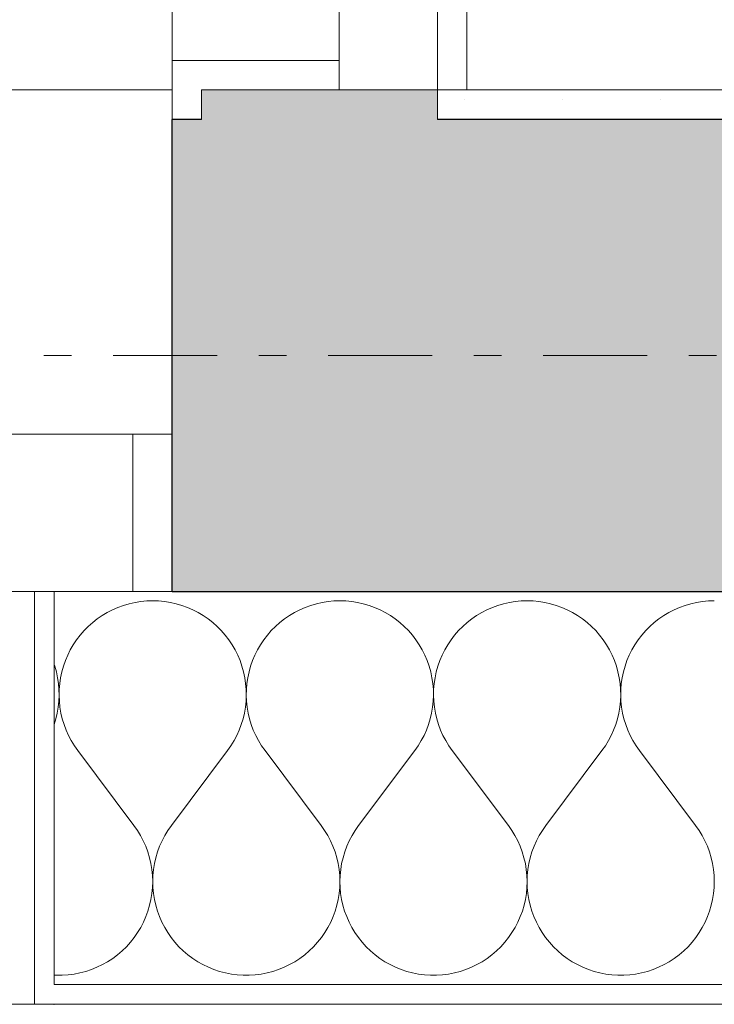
# Model space of a CAD drawing. Extents: x 100 to 2982, y 37 to 2050.
# Tile 11 of 130: x 944 to 979, y 575 to 625. Entities that reach past the tile are written whole.
import ezdxf
from ezdxf.xclip import XClip

# ---------------------------------------------------------------- set-up
doc = ezdxf.new("R2010")
doc.units = 0
doc.header["$MEASUREMENT"] = 0
doc.header["$XCLIPFRAME"] = 0
doc.linetypes.add('Przerywana', pattern=[24, 12, -12])
doc.linetypes.add('Przerywana podwójnie', pattern=[54.680554, 26.458333, -10.583333, 7.055556, -10.583333])
for name, color, linetype in [('410-K Osie', 7, 'Continuous'), ('420-K Ściany', 7, 'Continuous'), ('820-G Rysunki Obrazki', 7, 'Continuous'), ('A_ŚCIANY NOŚNE', 7, 'Continuous'), ('Okna ARCHICADa', 7, 'Continuous')]:
    doc.layers.add(name, color=color, linetype=linetype)
pattern_1 = [(0, (-18316.349, -206.5255), (0, 8.660254), [0, -5]), (0, (-18313.849, -202.195), (0, 8.660254), [0, -5])]

# ---------------------------------------------------------------- blocks, each defined once
blk = doc.blocks.new('*X6')
at = {"layer": '420-K Ściany', "color": 174, "linetype": 'Continuous', "lineweight": 5, "ltscale": 0.2}
for p, q in [((949.126, 594.881), (948.836, 594.796)), ((949.419, 594.947), (949.126, 594.881)), ((949.717, 594.995), (949.419, 594.947)), ((950.017, 595.023), (949.717, 594.995)), ((950.318, 595.033), (950.017, 595.023)), ((950.619, 595.023), (950.318, 595.033)), ((950.919, 594.995), (950.619, 595.023)), ((951.216, 594.947), (950.919, 594.995)), ((951.51, 594.881), (951.216, 594.947)), ((951.799, 594.796), (951.51, 594.881)), ((958.649, 594.881), (958.36, 594.796)), ((958.943, 594.947), (958.649, 594.881)), ((959.241, 594.995), (958.943, 594.947)), ((959.541, 595.023), (959.241, 594.995)), ((959.842, 595.033), (959.541, 595.023)), ((960.143, 595.023), (959.842, 595.033)), ((960.443, 594.995), (960.143, 595.023)), ((960.74, 594.947), (960.443, 594.995)), ((961.034, 594.881), (960.74, 594.947)), ((961.323, 594.796), (961.034, 594.881)), ((968.173, 594.881), (967.884, 594.796)), ((968.467, 594.947), (968.173, 594.881)), ((968.765, 594.995), (968.467, 594.947)), ((969.064, 595.023), (968.765, 594.995)), ((969.365, 595.033), (969.064, 595.023)), ((969.666, 595.023), (969.365, 595.033)), ((969.966, 594.995), (969.666, 595.023)), ((970.264, 594.947), (969.966, 594.995)), ((970.558, 594.881), (970.264, 594.947)), ((970.847, 594.796), (970.558, 594.881)), ((977.697, 594.881), (977.408, 594.796)), ((977.991, 594.947), (977.697, 594.881)), ((978.288, 594.995), (977.991, 594.947)), ((978.588, 595.023), (978.288, 594.995)), ((978.889, 595.033), (978.588, 595.023)), ((948.009, 594.436), (947.751, 594.281)), ((948.277, 594.573), (948.009, 594.436)), ((948.553, 594.694), (948.277, 594.573)), ((948.836, 594.796), (948.553, 594.694)), ((952.082, 594.694), (951.799, 594.796)), ((952.358, 594.573), (952.082, 594.694)), ((952.626, 594.436), (952.358, 594.573)), ((952.885, 594.281), (952.626, 594.436)), ((957.533, 594.436), (957.274, 594.281)), ((957.801, 594.573), (957.533, 594.436)), ((958.077, 594.694), (957.801, 594.573)), ((958.36, 594.796), (958.077, 594.694)), ((961.606, 594.694), (961.323, 594.796)), ((961.882, 594.573), (961.606, 594.694)), ((962.15, 594.436), (961.882, 594.573)), ((962.409, 594.281), (962.15, 594.436)), ((967.057, 594.436), (966.798, 594.281)), ((967.325, 594.573), (967.057, 594.436)), ((967.601, 594.694), (967.325, 594.573)), ((967.884, 594.796), (967.601, 594.694)), ((971.13, 594.694), (970.847, 594.796)), ((971.406, 594.573), (971.13, 594.694)), ((971.674, 594.436), (971.406, 594.573)), ((971.933, 594.281), (971.674, 594.436)), ((976.581, 594.436), (976.322, 594.281)), ((976.849, 594.573), (976.581, 594.436)), ((977.125, 594.694), (976.849, 594.573)), ((977.408, 594.796), (977.125, 594.694)), ((947.265, 593.925), (947.04, 593.725)), ((947.502, 594.111), (947.265, 593.925)), ((947.751, 594.281), (947.502, 594.111)), ((953.133, 594.111), (952.885, 594.281)), ((953.371, 593.925), (953.133, 594.111)), ((953.596, 593.725), (953.371, 593.925)), ((956.789, 593.925), (956.564, 593.725)), ((957.026, 594.111), (956.789, 593.925)), ((957.274, 594.281), (957.026, 594.111)), ((962.657, 594.111), (962.409, 594.281)), ((962.894, 593.925), (962.657, 594.111)), ((963.119, 593.725), (962.894, 593.925)), ((966.313, 593.925), (966.088, 593.725)), ((966.55, 594.111), (966.313, 593.925)), ((966.798, 594.281), (966.55, 594.111)), ((972.181, 594.111), (971.933, 594.281)), ((972.418, 593.925), (972.181, 594.111)), ((972.643, 593.725), (972.418, 593.925)), ((975.836, 593.925), (975.611, 593.725)), ((976.074, 594.111), (975.836, 593.925)), ((976.322, 594.281), (976.074, 594.111)), ((946.828, 593.511), (946.63, 593.284)), ((947.04, 593.725), (946.828, 593.511)), ((953.807, 593.511), (953.596, 593.725)), ((954.005, 593.284), (953.807, 593.511)), ((956.352, 593.511), (956.154, 593.284)), ((956.564, 593.725), (956.352, 593.511)), ((963.331, 593.511), (963.119, 593.725)), ((963.529, 593.284), (963.331, 593.511)), ((965.876, 593.511), (965.678, 593.284)), ((966.088, 593.725), (965.876, 593.511)), ((972.855, 593.511), (972.643, 593.725)), ((973.053, 593.284), (972.855, 593.511)), ((975.4, 593.511), (975.202, 593.284)), ((975.611, 593.725), (975.4, 593.511)), ((946.447, 593.045), (946.28, 592.794)), ((946.63, 593.284), (946.447, 593.045)), ((954.188, 593.045), (954.005, 593.284)), ((954.356, 592.794), (954.188, 593.045)), ((955.971, 593.045), (955.803, 592.794)), ((956.154, 593.284), (955.971, 593.045)), ((963.712, 593.045), (963.529, 593.284)), ((963.88, 592.794), (963.712, 593.045)), ((965.495, 593.045), (965.327, 592.794)), ((965.678, 593.284), (965.495, 593.045)), ((973.236, 593.045), (973.053, 593.284)), ((973.404, 592.794), (973.236, 593.045)), ((975.019, 593.045), (974.851, 592.794)), ((975.202, 593.284), (975.019, 593.045)), ((946.128, 592.534), (945.993, 592.265)), ((946.28, 592.794), (946.128, 592.534)), ((954.508, 592.534), (954.356, 592.794)), ((954.642, 592.265), (954.508, 592.534)), ((955.652, 592.534), (955.517, 592.265)), ((955.803, 592.794), (955.652, 592.534)), ((964.031, 592.534), (963.88, 592.794)), ((964.166, 592.265), (964.031, 592.534)), ((965.176, 592.534), (965.041, 592.265)), ((965.327, 592.794), (965.176, 592.534)), ((973.555, 592.534), (973.404, 592.794)), ((973.69, 592.265), (973.555, 592.534)), ((974.7, 592.534), (974.565, 592.265)), ((974.851, 592.794), (974.7, 592.534)), ((945.876, 591.987), (945.776, 591.703)), ((945.993, 592.265), (945.876, 591.987)), ((954.76, 591.987), (954.642, 592.265)), ((954.859, 591.703), (954.76, 591.987)), ((955.4, 591.987), (955.3, 591.703)), ((955.517, 592.265), (955.4, 591.987)), ((964.283, 591.987), (964.166, 592.265)), ((964.383, 591.703), (964.283, 591.987)), ((964.924, 591.987), (964.824, 591.703)), ((965.041, 592.265), (964.924, 591.987)), ((973.807, 591.987), (973.69, 592.265)), ((973.907, 591.703), (973.807, 591.987)), ((974.447, 591.987), (974.348, 591.703)), ((974.565, 592.265), (974.447, 591.987)), ((945.335, 591.703), (945.302, 591.798)), ((945.417, 591.413), (945.335, 591.703)), ((945.48, 591.118), (945.417, 591.413)), ((945.695, 591.413), (945.632, 591.118)), ((945.776, 591.703), (945.695, 591.413)), ((954.941, 591.413), (954.859, 591.703)), ((955.004, 591.118), (954.941, 591.413)), ((955.219, 591.413), (955.156, 591.118)), ((955.3, 591.703), (955.219, 591.413)), ((964.465, 591.413), (964.383, 591.703)), ((964.527, 591.118), (964.465, 591.413)), ((964.743, 591.413), (964.68, 591.118)), ((964.824, 591.703), (964.743, 591.413)), ((973.988, 591.413), (973.907, 591.703)), ((974.051, 591.118), (973.988, 591.413)), ((974.266, 591.413), (974.203, 591.118)), ((974.348, 591.703), (974.266, 591.413)), ((945.524, 590.82), (945.48, 591.118)), ((945.632, 591.118), (945.588, 590.82)), ((955.048, 590.82), (955.004, 591.118)), ((955.156, 591.118), (955.112, 590.82)), ((964.572, 590.82), (964.527, 591.118)), ((964.68, 591.118), (964.635, 590.82)), ((974.096, 590.82), (974.051, 591.118)), ((974.203, 591.118), (974.159, 590.82)), ((945.549, 590.52), (945.524, 590.82)), ((945.556, 590.219), (945.549, 590.52)), ((945.562, 590.52), (945.556, 590.219)), ((945.588, 590.82), (945.562, 590.52)), ((955.073, 590.52), (955.048, 590.82)), ((955.079, 590.219), (955.073, 590.52)), ((955.086, 590.52), (955.08, 590.219)), ((955.112, 590.82), (955.086, 590.52)), ((964.597, 590.52), (964.572, 590.82)), ((964.603, 590.219), (964.597, 590.52)), ((964.61, 590.52), (964.604, 590.219)), ((964.635, 590.82), (964.61, 590.52)), ((974.121, 590.52), (974.096, 590.82)), ((974.127, 590.219), (974.121, 590.52)), ((974.134, 590.52), (974.128, 590.219)), ((974.159, 590.82), (974.134, 590.52)), ((945.511, 589.619), (945.543, 589.918)), ((945.543, 589.918), (945.556, 590.219)), ((945.556, 590.219), (945.569, 589.918)), ((945.569, 589.918), (945.601, 589.619)), ((955.035, 589.619), (955.067, 589.918)), ((955.067, 589.918), (955.079, 590.219)), ((955.08, 590.219), (955.093, 589.918)), ((955.093, 589.918), (955.125, 589.619)), ((964.559, 589.619), (964.59, 589.918)), ((964.59, 589.918), (964.603, 590.219)), ((964.604, 590.219), (964.617, 589.918)), ((964.617, 589.918), (964.648, 589.619)), ((974.082, 589.619), (974.114, 589.918)), ((974.114, 589.918), (974.127, 590.219)), ((974.128, 590.219), (974.14, 589.918)), ((974.14, 589.918), (974.172, 589.619)), ((945.46, 589.322), (945.511, 589.619)), ((945.601, 589.619), (945.651, 589.322)), ((954.984, 589.322), (955.035, 589.619)), ((955.125, 589.619), (955.175, 589.322)), ((964.508, 589.322), (964.559, 589.619)), ((964.648, 589.619), (964.699, 589.322)), ((974.032, 589.322), (974.082, 589.619)), ((974.172, 589.619), (974.223, 589.322)), ((945.303, 588.74), (945.391, 589.029)), ((945.391, 589.029), (945.46, 589.322)), ((945.651, 589.322), (945.721, 589.029)), ((945.721, 589.029), (945.808, 588.74)), ((954.827, 588.74), (954.915, 589.029)), ((954.915, 589.029), (954.984, 589.322)), ((955.175, 589.322), (955.245, 589.029)), ((955.245, 589.029), (955.332, 588.74)), ((964.351, 588.74), (964.439, 589.029)), ((964.439, 589.029), (964.508, 589.322)), ((964.699, 589.322), (964.768, 589.029)), ((964.768, 589.029), (964.856, 588.74)), ((973.875, 588.74), (973.962, 589.029)), ((973.962, 589.029), (974.032, 589.322)), ((974.223, 589.322), (974.292, 589.029)), ((974.292, 589.029), (974.38, 588.74)), ((945.302, 588.737), (945.303, 588.74)), ((945.808, 588.74), (945.914, 588.458)), ((945.914, 588.458), (946.038, 588.184)), ((954.598, 588.184), (954.721, 588.458)), ((954.721, 588.458), (954.827, 588.74)), ((955.332, 588.74), (955.438, 588.458)), ((955.438, 588.458), (955.561, 588.184)), ((964.122, 588.184), (964.245, 588.458)), ((964.245, 588.458), (964.351, 588.74)), ((964.856, 588.74), (964.962, 588.458)), ((964.962, 588.458), (965.085, 588.184)), ((973.646, 588.184), (973.769, 588.458)), ((973.769, 588.458), (973.875, 588.74)), ((974.38, 588.74), (974.486, 588.458)), ((974.486, 588.458), (974.609, 588.184)), ((946.038, 588.184), (946.178, 587.917)), ((946.178, 587.917), (946.335, 587.66)), ((954.3, 587.66), (954.457, 587.917)), ((954.457, 587.917), (954.598, 588.184)), ((955.561, 588.184), (955.702, 587.917)), ((955.702, 587.917), (955.859, 587.66)), ((963.824, 587.66), (963.981, 587.917)), ((963.981, 587.917), (964.122, 588.184)), ((965.085, 588.184), (965.226, 587.917)), ((965.226, 587.917), (965.383, 587.66)), ((973.348, 587.66), (973.505, 587.917)), ((973.505, 587.917), (973.646, 588.184)), ((974.609, 588.184), (974.75, 587.917)), ((974.75, 587.917), (974.907, 587.66)), ((946.335, 587.66), (946.508, 587.414)), ((949.365, 583.604), (946.508, 587.414)), ((951.27, 583.604), (954.127, 587.414)), ((954.127, 587.414), (954.3, 587.66)), ((955.859, 587.66), (956.032, 587.414)), ((958.889, 583.604), (956.032, 587.414)), ((960.794, 583.604), (963.651, 587.414)), ((963.651, 587.414), (963.824, 587.66)), ((965.383, 587.66), (965.556, 587.414)), ((968.413, 583.604), (965.556, 587.414)), ((970.318, 583.604), (973.175, 587.414)), ((973.175, 587.414), (973.348, 587.66)), ((974.907, 587.66), (975.08, 587.414)), ((977.937, 583.604), (975.08, 587.414)), ((949.541, 583.354), (949.365, 583.604)), ((949.7, 583.093), (949.541, 583.354)), ((951.095, 583.354), (950.936, 583.093)), ((951.27, 583.604), (951.095, 583.354)), ((959.065, 583.354), (958.889, 583.604)), ((959.224, 583.093), (959.065, 583.354)), ((960.619, 583.354), (960.46, 583.093)), ((960.794, 583.604), (960.619, 583.354)), ((968.588, 583.354), (968.413, 583.604)), ((968.747, 583.093), (968.588, 583.354)), ((970.142, 583.354), (969.983, 583.093)), ((970.318, 583.604), (970.142, 583.354)), ((978.112, 583.354), (977.937, 583.604)), ((978.271, 583.093), (978.112, 583.354)), ((949.842, 582.822), (949.7, 583.093)), ((950.936, 583.093), (950.794, 582.822)), ((959.366, 582.822), (959.224, 583.093)), ((960.46, 583.093), (960.318, 582.822)), ((968.889, 582.822), (968.747, 583.093)), ((969.983, 583.093), (969.841, 582.822)), ((978.413, 582.822), (978.271, 583.093)), ((949.966, 582.543), (949.842, 582.822)), ((950.072, 582.257), (949.966, 582.543)), ((950.67, 582.543), (950.563, 582.257)), ((950.794, 582.822), (950.67, 582.543)), ((959.49, 582.543), (959.366, 582.822)), ((959.596, 582.257), (959.49, 582.543)), ((960.193, 582.543), (960.087, 582.257)), ((960.318, 582.822), (960.193, 582.543)), ((969.014, 582.543), (968.889, 582.822)), ((969.12, 582.257), (969.014, 582.543)), ((969.717, 582.543), (969.611, 582.257)), ((969.841, 582.822), (969.717, 582.543)), ((978.537, 582.543), (978.413, 582.822)), ((978.644, 582.257), (978.537, 582.543)), ((950.16, 581.964), (950.072, 582.257)), ((950.228, 581.666), (950.16, 581.964)), ((950.476, 581.964), (950.407, 581.666)), ((950.563, 582.257), (950.476, 581.964)), ((959.684, 581.964), (959.596, 582.257)), ((959.752, 581.666), (959.684, 581.964)), ((960, 581.964), (959.931, 581.666)), ((960.087, 582.257), (960, 581.964)), ((969.207, 581.964), (969.12, 582.257)), ((969.276, 581.666), (969.207, 581.964)), ((969.524, 581.964), (969.455, 581.666)), ((969.611, 582.257), (969.524, 581.964)), ((978.731, 581.964), (978.644, 582.257)), ((978.8, 581.666), (978.731, 581.964)), ((950.278, 581.364), (950.228, 581.666)), ((950.307, 581.06), (950.278, 581.364)), ((950.358, 581.364), (950.328, 581.06)), ((950.407, 581.666), (950.358, 581.364)), ((959.801, 581.364), (959.752, 581.666)), ((959.831, 581.06), (959.801, 581.364)), ((959.882, 581.364), (959.852, 581.06)), ((959.931, 581.666), (959.882, 581.364)), ((969.325, 581.364), (969.276, 581.666)), ((969.355, 581.06), (969.325, 581.364)), ((969.406, 581.364), (969.376, 581.06)), ((969.455, 581.666), (969.406, 581.364)), ((978.849, 581.364), (978.8, 581.666)), ((978.879, 581.06), (978.849, 581.364)), ((950.318, 580.755), (950.307, 581.06)), ((950.328, 581.06), (950.318, 580.755)), ((959.842, 580.755), (959.831, 581.06)), ((959.852, 581.06), (959.842, 580.755)), ((969.365, 580.755), (969.355, 581.06)), ((969.376, 581.06), (969.365, 580.755)), ((978.889, 580.755), (978.879, 581.06)), ((950.28, 580.145), (950.309, 580.449)), ((950.309, 580.449), (950.318, 580.755)), ((950.318, 580.755), (950.327, 580.449)), ((950.327, 580.449), (950.356, 580.145)), ((959.803, 580.145), (959.832, 580.449)), ((959.832, 580.449), (959.842, 580.755)), ((959.842, 580.755), (959.851, 580.449)), ((959.851, 580.449), (959.88, 580.145)), ((969.327, 580.145), (969.356, 580.449)), ((969.356, 580.449), (969.365, 580.755)), ((969.365, 580.755), (969.375, 580.449)), ((969.375, 580.449), (969.404, 580.145)), ((978.851, 580.145), (978.88, 580.449)), ((978.88, 580.449), (978.889, 580.755)), ((950.164, 579.546), (950.231, 579.844)), ((950.231, 579.844), (950.28, 580.145)), ((950.356, 580.145), (950.404, 579.844)), ((950.404, 579.844), (950.472, 579.546)), ((959.688, 579.546), (959.755, 579.844)), ((959.755, 579.844), (959.803, 580.145)), ((959.88, 580.145), (959.928, 579.844)), ((959.928, 579.844), (959.996, 579.546)), ((969.211, 579.546), (969.279, 579.844)), ((969.279, 579.844), (969.327, 580.145)), ((969.404, 580.145), (969.452, 579.844)), ((969.452, 579.844), (969.519, 579.546)), ((978.735, 579.546), (978.803, 579.844)), ((978.803, 579.844), (978.851, 580.145)), ((950.077, 579.252), (950.164, 579.546)), ((950.472, 579.546), (950.558, 579.252)), ((959.601, 579.252), (959.688, 579.546)), ((959.996, 579.546), (960.082, 579.252)), ((969.125, 579.252), (969.211, 579.546)), ((969.519, 579.546), (969.606, 579.252)), ((978.649, 579.252), (978.735, 579.546)), ((949.849, 578.686), (949.972, 578.966)), ((949.972, 578.966), (950.077, 579.252)), ((950.558, 579.252), (950.664, 578.966)), ((950.664, 578.966), (950.787, 578.686)), ((959.373, 578.686), (959.496, 578.966)), ((959.496, 578.966), (959.601, 579.252)), ((960.082, 579.252), (960.187, 578.966)), ((960.187, 578.966), (960.311, 578.686)), ((968.896, 578.686), (969.02, 578.966)), ((969.02, 578.966), (969.125, 579.252)), ((969.606, 579.252), (969.711, 578.966)), ((969.711, 578.966), (969.835, 578.686)), ((978.42, 578.686), (978.543, 578.966)), ((978.543, 578.966), (978.649, 579.252)), ((949.55, 578.153), (949.708, 578.415)), ((949.708, 578.415), (949.849, 578.686)), ((950.787, 578.686), (950.928, 578.415)), ((950.928, 578.415), (951.086, 578.153)), ((959.073, 578.153), (959.231, 578.415)), ((959.231, 578.415), (959.373, 578.686)), ((960.311, 578.686), (960.452, 578.415)), ((960.452, 578.415), (960.61, 578.153)), ((968.597, 578.153), (968.755, 578.415)), ((968.755, 578.415), (968.896, 578.686)), ((969.835, 578.686), (969.976, 578.415)), ((969.976, 578.415), (970.134, 578.153)), ((978.121, 578.153), (978.279, 578.415)), ((978.279, 578.415), (978.42, 578.686)), ((949.185, 577.664), (949.375, 577.903)), ((949.375, 577.903), (949.55, 578.153)), ((951.086, 578.153), (951.261, 577.903)), ((951.261, 577.903), (951.451, 577.664)), ((958.708, 577.664), (958.899, 577.903)), ((958.899, 577.903), (959.073, 578.153)), ((960.61, 578.153), (960.784, 577.903)), ((960.784, 577.903), (960.975, 577.664)), ((968.232, 577.664), (968.423, 577.903)), ((968.423, 577.903), (968.597, 578.153)), ((970.134, 578.153), (970.308, 577.903)), ((970.308, 577.903), (970.499, 577.664)), ((977.756, 577.664), (977.946, 577.903)), ((977.946, 577.903), (978.121, 578.153)), ((948.76, 577.224), (948.979, 577.437)), ((948.979, 577.437), (949.185, 577.664)), ((951.451, 577.664), (951.656, 577.437)), ((951.656, 577.437), (951.876, 577.224)), ((958.284, 577.224), (958.503, 577.437)), ((958.503, 577.437), (958.708, 577.664)), ((960.975, 577.664), (961.18, 577.437)), ((961.18, 577.437), (961.399, 577.224)), ((967.808, 577.224), (968.027, 577.437)), ((968.027, 577.437), (968.232, 577.664)), ((970.499, 577.664), (970.704, 577.437)), ((970.704, 577.437), (970.923, 577.224)), ((977.332, 577.224), (977.551, 577.437)), ((977.551, 577.437), (977.756, 577.664)), ((948.027, 576.676), (948.283, 576.843)), ((948.283, 576.843), (948.528, 577.026)), ((948.528, 577.026), (948.76, 577.224)), ((951.876, 577.224), (952.108, 577.026)), ((952.108, 577.026), (952.353, 576.843)), ((952.353, 576.843), (952.609, 576.676)), ((957.551, 576.676), (957.807, 576.843)), ((957.807, 576.843), (958.051, 577.026)), ((958.051, 577.026), (958.284, 577.224)), ((961.399, 577.224), (961.632, 577.026)), ((961.632, 577.026), (961.877, 576.843)), ((961.877, 576.843), (962.133, 576.676)), ((967.074, 576.676), (967.33, 576.843)), ((967.33, 576.843), (967.575, 577.026)), ((967.575, 577.026), (967.808, 577.224)), ((970.923, 577.224), (971.156, 577.026)), ((971.156, 577.026), (971.4, 576.843)), ((971.4, 576.843), (971.656, 576.676)), ((976.598, 576.676), (976.854, 576.843)), ((976.854, 576.843), (977.099, 577.026)), ((977.099, 577.026), (977.332, 577.224)), ((947.202, 576.279), (947.485, 576.393)), ((947.485, 576.393), (947.761, 576.526)), ((947.761, 576.526), (948.027, 576.676)), ((952.609, 576.676), (952.875, 576.526)), ((952.875, 576.526), (953.15, 576.393)), ((953.15, 576.393), (953.433, 576.279)), ((956.726, 576.279), (957.009, 576.393)), ((957.009, 576.393), (957.284, 576.526)), ((957.284, 576.526), (957.551, 576.676)), ((962.133, 576.676), (962.399, 576.526)), ((962.399, 576.526), (962.674, 576.393)), ((962.674, 576.393), (962.957, 576.279)), ((966.25, 576.279), (966.533, 576.393)), ((966.533, 576.393), (966.808, 576.526)), ((966.808, 576.526), (967.074, 576.676)), ((971.656, 576.676), (971.923, 576.526)), ((971.923, 576.526), (972.198, 576.393)), ((972.198, 576.393), (972.481, 576.279)), ((975.774, 576.279), (976.057, 576.393)), ((976.057, 576.393), (976.332, 576.526)), ((976.332, 576.526), (976.598, 576.676)), ((945.302, 575.994), (945.403, 575.988)), ((945.403, 575.988), (945.709, 575.988)), ((945.709, 575.988), (946.014, 576.007)), ((946.014, 576.007), (946.317, 576.046)), ((946.317, 576.046), (946.617, 576.105)), ((946.617, 576.105), (946.912, 576.182)), ((946.912, 576.182), (947.202, 576.279)), ((953.433, 576.279), (953.723, 576.182)), ((953.723, 576.182), (954.019, 576.105)), ((954.019, 576.105), (954.319, 576.046)), ((954.319, 576.046), (954.622, 576.007)), ((954.622, 576.007), (954.927, 575.988)), ((954.927, 575.988), (955.233, 575.988)), ((955.233, 575.988), (955.537, 576.007)), ((955.537, 576.007), (955.841, 576.046)), ((955.841, 576.046), (956.14, 576.105)), ((956.14, 576.105), (956.436, 576.182)), ((956.436, 576.182), (956.726, 576.279)), ((962.957, 576.279), (963.247, 576.182)), ((963.247, 576.182), (963.543, 576.105)), ((963.543, 576.105), (963.843, 576.046)), ((963.843, 576.046), (964.146, 576.007)), ((964.146, 576.007), (964.451, 575.988)), ((964.451, 575.988), (964.756, 575.988)), ((964.756, 575.988), (965.061, 576.007)), ((965.061, 576.007), (965.364, 576.046)), ((965.364, 576.046), (965.664, 576.105)), ((965.664, 576.105), (965.96, 576.182)), ((965.96, 576.182), (966.25, 576.279)), ((972.481, 576.279), (972.771, 576.182)), ((972.771, 576.182), (973.067, 576.105)), ((973.067, 576.105), (973.367, 576.046)), ((973.367, 576.046), (973.67, 576.007)), ((973.67, 576.007), (973.975, 575.988)), ((973.975, 575.988), (974.28, 575.988)), ((974.28, 575.988), (974.585, 576.007)), ((974.585, 576.007), (974.888, 576.046)), ((974.888, 576.046), (975.188, 576.105)), ((975.188, 576.105), (975.484, 576.182)), ((975.484, 576.182), (975.774, 576.279))]:
    blk.add_line(p, q, dxfattribs=at)
blk = doc.blocks.new('Rysunek_1_1', base_point=(-18316.349, -206.526))
at = {"layer": '420-K Ściany', "linetype": 'Continuous', "lineweight": 5}
h = blk.add_hatch(dxfattribs=at)
h.set_pattern_fill('Tynk_0001', color=180, style=0, pattern_type=2)
h.set_pattern_definition(pattern_1)
h.paths.add_polyline_path([(952.802, 621.009), (951.302, 621.009), (951.302, 619.509), (952.802, 619.509)])
h = blk.add_hatch(dxfattribs=at)
h.set_pattern_fill('Tynk_0001', color=180, style=0, pattern_type=2)
h.set_pattern_definition(pattern_1)
h.paths.add_polyline_path([(966.302, 621.009), (964.802, 621.009), (964.802, 619.509), (966.302, 619.509)])
h = blk.add_hatch(dxfattribs=at)
h.set_pattern_fill('Tynk_0001', color=180, style=0, pattern_type=2)
h.set_pattern_definition(pattern_1)
h.paths.add_polyline_path([(1050.552, 621.009), (966.302, 621.009), (966.302, 619.509), (1050.552, 619.509)])
at = {"layer": '420-K Ściany', "linetype": 'Continuous', "lineweight": 13}
for points in [[(951.302, 603.509), (951.302, 595.509), (952.802, 595.509), (952.802, 619.509), (951.302, 619.509)], [(964.802, 619.509), (952.802, 619.509), (952.802, 595.509), (964.802, 595.509)], [(964.802, 595.509), (1050.552, 595.509), (1050.552, 603.509), (1050.552, 619.509), (964.802, 619.509)]]:
    blk.add_hatch(color=62, dxfattribs=at).paths.add_polyline_path(points)
at = {"layer": '420-K Ściany', "linetype": 'Continuous', "lineweight": 5}
h = blk.add_hatch(dxfattribs=at)
h.set_pattern_fill('Tynk_0001', color=176, style=0, pattern_type=2)
h.set_pattern_definition(pattern_1)
h.paths.add_polyline_path([(945.302, 574.509), (945.302, 575.509), (945.302, 595.509), (944.302, 595.509), (944.302, 574.509)])
h = blk.add_hatch(dxfattribs=at)
h.set_pattern_fill('Tynk_0001', color=176, style=0, pattern_type=2)
h.set_pattern_definition(pattern_1)
h.paths.add_polyline_path([(1056.552, 575.509), (945.302, 575.509), (945.302, 574.509), (1056.552, 574.509)])
at = {"layer": 'A_ŚCIANY NOŚNE', "linetype": 'Continuous', "lineweight": 5}
h = blk.add_hatch(dxfattribs=at)
h.set_pattern_fill('Tynk_0001', color=180, style=0, pattern_type=2)
h.set_pattern_definition(pattern_1)
h.paths.add_polyline_path([(951.302, 621.009), (952.802, 621.009), (959.802, 621.009), (959.802, 622.509), (951.302, 622.509)])
at = {"layer": 'A_ŚCIANY NOŚNE', "linetype": 'Continuous', "lineweight": 13}
blk.add_hatch(color=62, dxfattribs=at).paths.add_polyline_path([(964.802, 621.009), (952.802, 621.009), (952.802, 619.509), (964.802, 619.509)])
at = {"layer": '410-K Osie', "color": 4, "linetype": 'Przerywana podwójnie', "lineweight": 13, "ltscale": 0.2}
blk.add_line((587.417, 607.509), (2253.561, 607.509), dxfattribs=at)
blk.add_line((587.417, 607.509), (2253.561, 607.509), dxfattribs=at)
at = {"layer": '420-K Ściany', "color": 47, "linetype": 'Continuous', "lineweight": 15, "ltscale": 0.2}
for p, q in [((951.302, 619.509), (951.302, 621.009)), ((944.302, 595.509), (944.302, 574.509)), ((945.302, 595.509), (944.302, 595.509)), ((945.302, 595.509), (951.302, 595.509)), ((945.302, 574.509), (944.302, 574.509))]:
    blk.add_line(p, q, dxfattribs=at)
at = {"layer": '420-K Ściany', "color": 67, "linetype": 'Continuous', "lineweight": 13, "ltscale": 0.2}
for p, q in [((952.802, 621.009), (952.802, 619.509)), ((952.802, 621.009), (952.802, 619.509)), ((964.802, 619.509), (964.802, 621.009)), ((964.802, 619.509), (964.802, 621.009)), ((945.302, 575.509), (945.302, 595.509)), ((945.302, 575.509), (1056.552, 575.509))]:
    blk.add_line(p, q, dxfattribs=at)
at = {"layer": '420-K Ściany', "color": 27, "linetype": 'Continuous', "lineweight": 25, "ltscale": 0.2}
for p, q in [((952.802, 619.509), (951.302, 619.509)), ((951.302, 603.509), (951.302, 619.509)), ((1050.552, 619.509), (964.802, 619.509)), ((951.302, 595.509), (951.302, 603.509)), ((951.302, 595.509), (952.802, 595.509)), ((952.802, 595.509), (964.802, 595.509)), ((964.802, 595.509), (1050.552, 595.509))]:
    blk.add_line(p, q, dxfattribs=at)
at = {"layer": '420-K Ściany', "color": 47, "linetype": 'Continuous', "lineweight": 15, "ltscale": 0.2, "flags": 128}
for points in [[(1050.552, 621.009), (966.302, 621.009)], [(945.302, 574.509), (1056.552, 574.509)]]:
    blk.add_lwpolyline(points, dxfattribs=at)
at = {"layer": 'A_ŚCIANY NOŚNE', "color": 47, "linetype": 'Continuous', "lineweight": 15, "ltscale": 0.2}
for p, q in [((959.802, 622.509), (951.302, 622.509)), ((951.302, 621.009), (951.302, 622.509)), ((959.802, 621.009), (959.802, 622.509)), ((964.802, 621.009), (959.802, 621.009)), ((966.302, 621.009), (964.802, 621.009))]:
    blk.add_line(p, q, dxfattribs=at)
at = {"layer": 'A_ŚCIANY NOŚNE', "color": 67, "linetype": 'Continuous', "lineweight": 13, "ltscale": 0.2}
blk.add_line((952.802, 621.009), (959.802, 621.009), dxfattribs=at)
at = {"layer": 'Okna ARCHICADa', "color": 3, "linetype": 'Continuous', "lineweight": 13, "ltscale": 0.2}
for p, q in [((966.302, 988.429), (966.302, 621.009)), ((951.302, 986.929), (951.302, 622.509)), ((951.302, 621.009), (731.302, 621.009)), ((945.302, 574.509), (737.302, 574.509))]:
    blk.add_line(p, q, dxfattribs=at)
at = {"layer": 'Okna ARCHICADa', "color": 23, "linetype": 'Continuous', "lineweight": 15, "ltscale": 0.2}
for p, q in [((959.802, 621.009), (959.802, 626.009)), ((964.802, 626.009), (964.802, 621.009)), ((949.302, 603.509), (942.802, 603.509)), ((951.302, 603.509), (949.302, 603.509)), ((949.302, 595.509), (949.302, 603.509)), ((941.302, 595.509), (949.302, 595.509)), ((949.302, 595.509), (951.302, 595.509))]:
    blk.add_line(p, q, dxfattribs=at)
at = {"layer": 'Okna ARCHICADa', "color": 47, "linetype": 'Continuous', "lineweight": 15, "ltscale": 0.2}
for p, q in [((951.302, 621.009), (951.302, 622.509)), ((959.802, 622.509), (951.302, 622.509)), ((951.302, 619.509), (951.302, 621.009)), ((964.802, 621.009), (959.802, 621.009)), ((964.802, 621.009), (959.802, 621.009)), ((966.302, 621.009), (964.802, 621.009)), ((944.302, 595.509), (944.302, 574.509)), ((945.302, 595.509), (951.302, 595.509)), ((945.302, 595.509), (951.302, 595.509)), ((945.302, 574.509), (944.302, 574.509))]:
    blk.add_line(p, q, dxfattribs=at)
at = {"layer": 'Okna ARCHICADa', "color": 27, "linetype": 'Continuous', "lineweight": 25, "ltscale": 0.2}
for p, q in [((951.302, 603.509), (951.302, 619.509)), ((951.302, 595.509), (951.302, 603.509)), ((951.302, 595.509), (951.302, 603.509))]:
    blk.add_line(p, q, dxfattribs=at)
at = {"layer": 'Okna ARCHICADa', "color": 3, "linetype": 'Przerywana', "lineweight": 13, "ltscale": 0.2}
blk.add_line((944.302, 574.509), (738.302, 574.509), dxfattribs=at)
at = {"layer": 'Okna ARCHICADa', "color": 3, "linetype": 'Continuous', "lineweight": 13, "ltscale": 0.2}
blk.add_point((945.302, 574.509), dxfattribs=at)
at = {"color": 65, "linetype": 'Continuous', "lineweight": 13, "ltscale": 0.2}
blk.add_blockref('*X6', (0, 0), dxfattribs=at)

msp = doc.modelspace()

# ---------------------------------------------------------------- block references
at = {"layer": '820-G Rysunki Obrazki', "color": 65, "linetype": 'Continuous', "lineweight": 13, "ltscale": 0.2}
ref = msp.add_blockref('Rysunek_1_1', (-18316.349, -206.526), dxfattribs=at)
XClip(ref).set_block_clipping_path([(244.527027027, 75.2081975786), (2570.9054054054, 2024.1891891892)])

doc.saveas('drawing.dxf')
